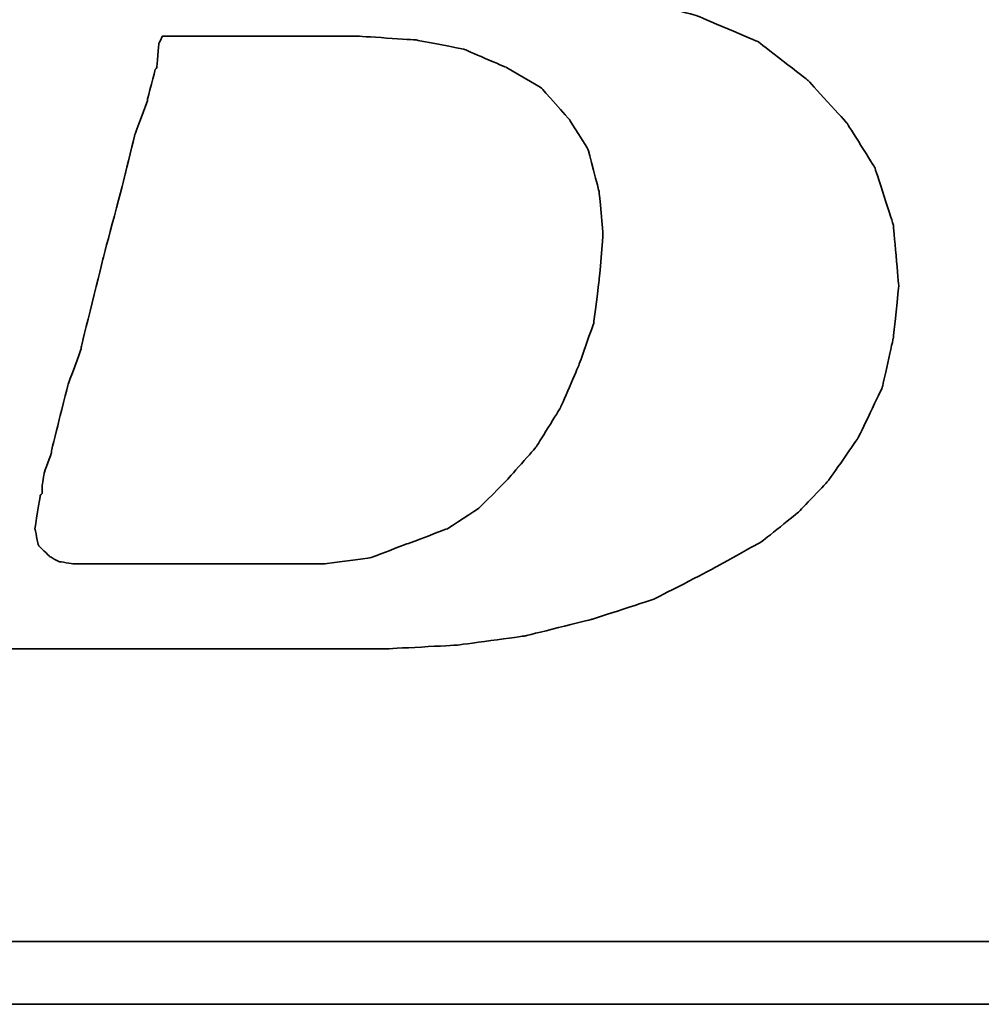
# Model space of a CAD drawing. Header units: millimetres. Extents: x 860 to 1264, y 477 to 609.
# Tile 25 of 49: x 1162.22 to 1164.17, y 516.15 to 518.15. Entities that reach past the tile are written whole.
import ezdxf

# ---------------------------------------------------------------- set-up
doc = ezdxf.new("R2010")
doc.units = ezdxf.units.MM
doc.layers.add('DIM', color=4, linetype='CONTINUOUS')
doc.layers.add('layer 1', color=7, linetype='CONTINUOUS')

# ---------------------------------------------------------------- blocks, each defined once
blk = doc.blocks.new('TBI MOTION logo(完整正式版)')
at = {"layer": 'layer 1', "color": 22, "lineweight": 35}
for points, knots in [([(-64.65375, -6.86375), (-64.65375, -6.86375), (-64.84375, -7.29625), (-64.84375, -7.29625), (-64.84375, -7.29625), (-64.84375, -7.29625), (-64.86875, -7.34375), (-64.86875, -7.34375), (-64.86875, -7.34375), (-64.86875, -7.34375), (-64.86875, -7.36875), (-64.86875, -7.36875), (-64.86875, -7.36875), (-64.86875, -7.36875), (-65.15375, -7.65375), (-65.15375, -7.65375), (-65.15375, -7.65375), (-65.15375, -7.65375), (-65.17875, -7.65375), (-65.17875, -7.65375), (-65.17875, -7.65375), (-65.17875, -7.65375), (-65.20375, -7.67875), (-65.20375, -7.67875), (-65.20375, -7.67875), (-65.20375, -7.67875), (-65.58875, -7.87125), (-65.58875, -7.87125), (-65.58875, -7.87125), (-65.58875, -7.87125), (-65.63375, -7.87125), (-65.63375, -7.87125), (-65.63375, -7.87125), (-65.63375, -7.87125), (-65.65875, -7.89375), (-65.65875, -7.89375), (-65.65875, -7.89375), (-65.65875, -7.89375), (-66.09375, -7.94375), (-66.09375, -7.94375), (-66.09375, -7.94375), (-66.09375, -7.94375), (-66.11375, -7.94375), (-66.11375, -7.94375), (-66.11375, -7.94375), (-66.11375, -7.94375), (-66.16375, -7.94375), (-66.16375, -7.94375), (-66.16375, -7.94375), (-66.16375, -7.94375), (-66.30875, -7.94375), (-66.30875, -7.94375), (-66.30875, -7.94375), (-66.30875, -7.94375), (-66.69375, -7.94375), (-66.69375, -7.94375), (-66.69375, -7.94375), (-66.69375, -7.94375), (-67.07375, -7.94375), (-67.07375, -7.94375), (-67.07375, -7.94375), (-67.07375, -7.94375), (-67.12375, -7.94375), (-67.12375, -7.94375), (-67.12375, -7.94375), (-67.12375, -7.94375), (-67.12375, -7.96625), (-67.12375, -7.96625), (-67.12375, -7.96625), (-67.12375, -7.96625), (-67.14875, -7.99125), (-67.14875, -7.99125), (-67.14875, -7.99125), (-67.14875, -7.99125), (-67.24375, -8.34875), (-67.24375, -8.34875), (-67.24375, -8.34875), (-67.24375, -8.34875), (-67.31375, -8.68625), (-67.31375, -8.68625), (-67.31375, -8.68625), (-67.31375, -8.68625), (-67.26875, -8.68625), (-67.26875, -8.68625), (-67.26875, -8.68625), (-67.26875, -8.68625), (-67.07375, -8.68625), (-67.07375, -8.68625), (-67.07375, -8.68625), (-67.07375, -8.68625), (-66.54875, -8.68625), (-66.54875, -8.68625), (-66.54875, -8.68625), (-66.54875, -8.68625), (-65.82625, -8.68625), (-65.82625, -8.68625), (-65.82625, -8.68625), (-65.82625, -8.68625), (-65.01375, -8.68625), (-65.01375, -8.68625), (-65.01375, -8.68625), (-65.01375, -8.68625), (-64.05375, -8.68625), (-64.05375, -8.68625), (-64.05375, -8.68625), (-64.05375, -8.68625), (-62.08375, -8.68625), (-62.08375, -8.68625), (-62.08375, -8.68625), (-62.08375, -8.68625), (-60.06875, -8.68625), (-60.06875, -8.68625), (-60.06875, -8.68625), (-60.06875, -8.68625), (-59.10875, -8.68625), (-59.10875, -8.68625), (-59.10875, -8.68625), (-59.10875, -8.68625), (-58.29375, -8.68625), (-58.29375, -8.68625), (-58.29375, -8.68625), (-58.29375, -8.68625), (-57.57375, -8.68625), (-57.57375, -8.68625), (-57.57375, -8.68625), (-57.57375, -8.68625), (-57.04875, -8.68625), (-57.04875, -8.68625), (-57.04875, -8.68625), (-57.04875, -8.68625), (-56.85375, -8.68625), (-56.85375, -8.68625), (-56.85375, -8.68625), (-56.85375, -8.68625), (-56.70875, -8.68625), (-56.70875, -8.68625), (-56.70875, -8.68625), (-56.70875, -8.68625), (-56.61375, -8.68625), (-56.61375, -8.68625), (-56.61375, -8.68625), (-56.61375, -8.68625), (-56.56875, -8.68625), (-56.56875, -8.68625), (-56.56875, -8.68625), (-56.56875, -8.68625), (-55.65375, -8.63875), (-55.65375, -8.63875), (-55.65375, -8.63875), (-55.65375, -8.63875), (-54.76875, -8.51875), (-54.76875, -8.51875), (-54.76875, -8.51875), (-54.76875, -8.51875), (-53.90375, -8.30375), (-53.90375, -8.30375), (-53.90375, -8.30375), (-53.90375, -8.30375), (-53.08875, -8.03875), (-53.08875, -8.03875), (-53.08875, -8.03875), (-53.08875, -8.03875), (-52.34375, -7.65375), (-52.34375, -7.65375), (-52.34375, -7.65375), (-52.34375, -7.65375), (-51.69875, -7.29625), (-51.69875, -7.29625), (-51.69875, -7.29625), (-51.69875, -7.29625), (-51.21875, -6.91125), (-51.21875, -6.91125), (-51.21875, -6.91125), (-51.21875, -6.91125), (-50.83375, -6.50375), (-50.83375, -6.50375), (-50.83375, -6.50375), (-50.83375, -6.50375), (-50.44875, -5.94875), (-50.44875, -5.94875), (-50.44875, -5.94875), (-50.44875, -5.94875), (-50.13875, -5.30375), (-50.13875, -5.30375), (-50.13875, -5.30375), (-50.13875, -5.30375), (-49.99375, -4.65375), (-49.99375, -4.65375), (-49.99375, -4.65375), (-49.99375, -4.65375), (-49.92375, -3.98375), (-49.92375, -3.98375), (-49.92375, -3.98375), (-49.92375, -3.98375), (-49.99375, -3.19374), (-49.99375, -3.19374), (-49.99375, -3.19374), (-49.99375, -3.19374), (-50.23374, -2.44874), (-50.23374, -2.44874), (-50.23374, -2.44874), (-50.23374, -2.44874), (-50.59375, -1.87374), (-50.59375, -1.87374), (-50.59375, -1.87374), (-50.59375, -1.87374), (-51.09875, -1.31874), (-51.09875, -1.31874), (-51.09875, -1.31874), (-51.09875, -1.31874), (-51.74375, -0.81875), (-51.74375, -0.81875), (-51.74375, -0.81875), (-51.74375, -0.81875), (-52.53875, -0.48125), (-52.53875, -0.48125), (-52.53875, -0.48125), (-52.53875, -0.48125), (-53.47375, -0.21875), (-53.47375, -0.21875), (-53.47375, -0.21875), (-53.47375, -0.21875), (-54.52875, -0.04874), (-54.52875, -0.04874), (-54.52875, -0.04874), (-54.52875, -0.04874), (-55.65375, 0.12125), (-55.65375, 0.12125), (-55.65375, 0.12125), (-55.65375, 0.12125), (-54.50375, 0.28624), (-54.50375, 0.28624), (-54.50375, 0.28624), (-54.50375, 0.28624), (-53.83375, 0.38124), (-53.83375, 0.38124), (-53.83375, 0.38124), (-53.83375, 0.38124), (-53.18375, 0.50125), (-53.18375, 0.50125), (-53.18375, 0.50125), (-53.18375, 0.50125), (-52.55875, 0.66874), (-52.55875, 0.66874), (-52.55875, 0.66874), (-52.55875, 0.66874), (-52.03375, 0.86124), (-52.03375, 0.86124), (-52.03375, 0.86124), (-52.03375, 0.86124), (-51.50374, 1.03124), (-51.50374, 1.03124), (-51.50374, 1.03124), (-51.50374, 1.03124), (-51.09875, 1.27125), (-51.09875, 1.27125), (-51.09875, 1.27125), (-51.09875, 1.27125), (-50.71375, 1.48624), (-50.71375, 1.48624), (-50.71375, 1.48624), (-50.71375, 1.48624), (-50.37625, 1.77625), (-50.37625, 1.77625), (-50.37625, 1.77625), (-50.37625, 1.77625), (-49.82375, 2.37625), (-49.82375, 2.37625), (-49.82375, 2.37625), (-49.82375, 2.37625), (-49.41875, 2.99625), (-49.41875, 2.99625), (-49.41875, 2.99625), (-49.41875, 2.99625), (-49.22375, 3.76625), (-49.22375, 3.76625), (-49.22375, 3.76625), (-49.22375, 3.76625), (-49.15375, 4.50874), (-49.15375, 4.50874), (-49.15375, 4.50874), (-49.15375, 4.50874), (-49.20375, 5.25125), (-49.20375, 5.25125), (-49.20375, 5.25125), (-49.20375, 5.25125), (-49.41875, 5.92625), (-49.41875, 5.92625), (-49.41875, 5.92625), (-49.41875, 5.92625), (-49.77875, 6.47625), (-49.77875, 6.47625), (-49.77875, 6.47625), (-49.77875, 6.47625), (-50.33125, 7.02624), (-50.33125, 7.02624), (-50.33125, 7.02624), (-50.33125, 7.02624), (-51.00125, 7.43625), (-51.00125, 7.43625), (-51.00125, 7.43625), (-51.00125, 7.43625), (-51.79375, 7.72625), (-51.79375, 7.72625), (-51.79375, 7.72625), (-51.79375, 7.72625), (-52.72875, 7.89124), (-52.72875, 7.89124), (-52.72875, 7.89124), (-52.72875, 7.89124), (-53.83375, 7.98625), (-53.83375, 7.98625), (-53.83375, 7.98625), (-53.83375, 7.98625), (-53.92875, 7.98625), (-53.92875, 7.98625), (-53.92875, 7.98625), (-53.92875, 7.98625), (-54.26375, 7.98625), (-54.26375, 7.98625), (-54.26375, 7.98625), (-54.26375, 7.98625), (-54.74375, 7.98625), (-54.74375, 7.98625), (-54.74375, 7.98625), (-54.74375, 7.98625), (-55.36875, 7.98625), (-55.36875, 7.98625), (-55.36875, 7.98625), (-55.36875, 7.98625), (-56.13375, 7.98625), (-56.13375, 7.98625), (-56.13375, 7.98625), (-56.13375, 7.98625), (-56.94875, 7.98625), (-56.94875, 7.98625), (-56.94875, 7.98625), (-56.94875, 7.98625), (-58.77625, 7.98625), (-58.77625, 7.98625), (-58.77625, 7.98625), (-58.77625, 7.98625), (-60.59875, 7.98625), (-60.59875, 7.98625), (-60.59875, 7.98625), (-60.59875, 7.98625), (-61.41375, 7.98625), (-61.41375, 7.98625), (-61.41375, 7.98625), (-61.41375, 7.98625), (-62.17875, 7.98625), (-62.17875, 7.98625), (-62.17875, 7.98625), (-62.17875, 7.98625), (-62.80375, 7.98625), (-62.80375, 7.98625), (-62.80375, 7.98625), (-62.80375, 7.98625), (-63.30625, 7.98625), (-63.30625, 7.98625), (-63.30625, 7.98625), (-63.30625, 7.98625), (-63.57375, 7.98625), (-63.57375, 7.98625), (-63.57375, 7.98625), (-63.57375, 7.98625), (-63.57375, 7.96375), (-63.57375, 7.96375), (-63.57375, 7.96375), (-63.57375, 7.96375), (-63.59875, 7.94125), (-63.59875, 7.94125), (-63.59875, 7.94125), (-63.59875, 7.94125), (-63.69375, 7.55625), (-63.69375, 7.55625), (-63.69375, 7.55625), (-63.69375, 7.55625), (-63.76375, 7.24624), (-63.76375, 7.24624), (-63.76375, 7.24624), (-63.76375, 7.24624), (-63.23875, 7.24624), (-63.23875, 7.24624), (-63.23875, 7.24624), (-63.23875, 7.24624), (-62.75875, 7.24624), (-62.75875, 7.24624), (-62.75875, 7.24624), (-62.75875, 7.24624), (-62.61125, 7.24624), (-62.61125, 7.24624), (-62.61125, 7.24624), (-62.61125, 7.24624), (-62.56625, 7.24624), (-62.56625, 7.24624), (-62.56625, 7.24624), (-62.56625, 7.24624), (-62.22875, 7.24624), (-62.22875, 7.24624), (-62.22875, 7.24624), (-62.22875, 7.24624), (-62.20375, 7.24624), (-62.20375, 7.24624), (-62.20375, 7.24624), (-62.20375, 7.24624), (-62.17875, 7.21875), (-62.17875, 7.21875), (-62.17875, 7.21875), (-62.17875, 7.21875), (-61.96375, 7.17125), (-61.96375, 7.17125), (-61.96375, 7.17125), (-61.96375, 7.17125), (-61.72375, 7.12624), (-61.72375, 7.12624), (-61.72375, 7.12624), (-61.72375, 7.12624), (-61.70375, 7.12624), (-61.70375, 7.12624), (-61.70375, 7.12624), (-61.70375, 7.12624), (-61.55875, 7.07624), (-61.55875, 7.07624), (-61.55875, 7.07624), (-61.55875, 7.07624), (-61.50875, 7.07624), (-61.50875, 7.07624), (-61.50875, 7.07624), (-61.50875, 7.07624), (-61.48375, 7.02624), (-61.48375, 7.02624), (-61.48375, 7.02624), (-61.48375, 7.02624), (-61.31875, 6.83375), (-61.31875, 6.83375), (-61.31875, 6.83375), (-61.31875, 6.83375), (-61.29375, 6.81125), (-61.29375, 6.81125), (-61.29375, 6.81125), (-61.29375, 6.81125), (-61.29375, 6.78625), (-61.29375, 6.78625), (-61.29375, 6.78625), (-61.29375, 6.78625), (-61.19875, 6.50124), (-61.19875, 6.50124), (-61.19875, 6.50124), (-61.19875, 6.50124), (-61.17375, 6.45124), (-61.17375, 6.45124), (-61.17375, 6.45124), (-61.17375, 6.45124), (-61.19875, 6.40625), (-61.19875, 6.40625), (-61.19875, 6.40625), (-61.19875, 6.40625), (-61.26875, 5.99624), (-61.26875, 5.99624), (-61.26875, 5.99624), (-61.26875, 5.99624), (-61.26875, 5.85125), (-61.26875, 5.85125), (-61.26875, 5.85125), (-61.26875, 5.85125), (-61.26875, 5.82625), (-61.26875, 5.82625), (-61.26875, 5.82625), (-61.26875, 5.82625), (-61.29375, 5.80625), (-61.29375, 5.80625), (-61.29375, 5.80625), (-61.29375, 5.80625), (-61.34125, 5.66125), (-61.34125, 5.66125), (-61.34125, 5.66125), (-61.34125, 5.66125), (-61.41375, 5.44625), (-61.41375, 5.44625), (-61.41375, 5.44625), (-61.41375, 5.44625), (-61.48375, 5.15625), (-61.48375, 5.15625), (-61.48375, 5.15625), (-61.48375, 5.15625), (-61.58375, 4.82124), (-61.58375, 4.82124), (-61.58375, 4.82124), (-61.58375, 4.82124), (-61.79875, 4.00375), (-61.79875, 4.00375), (-61.79875, 4.00375), (-61.79875, 4.00375), (-62.05875, 2.99625), (-62.05875, 2.99625), (-62.05875, 2.99625), (-62.05875, 2.99625), (-62.34875, 1.91625), (-62.34875, 1.91625), (-62.34875, 1.91625), (-62.34875, 1.91625), (-62.97375, -0.41124), (-62.97375, -0.41124), (-62.97375, -0.41124), (-62.97375, -0.41124), (-63.59875, -2.75875), (-63.59875, -2.75875), (-63.59875, -2.75875), (-63.59875, -2.75875), (-63.88375, -3.86374), (-63.88375, -3.86374), (-63.88375, -3.86374), (-63.88375, -3.86374), (-64.14875, -4.82374), (-64.14875, -4.82374), (-64.14875, -4.82374), (-64.14875, -4.82374), (-64.36375, -5.64125), (-64.36375, -5.64125), (-64.36375, -5.64125), (-64.36375, -5.64125), (-64.43625, -5.97625), (-64.43625, -5.97625), (-64.43625, -5.97625), (-64.43625, -5.97625), (-64.50875, -6.28625), (-64.50875, -6.28625), (-64.50875, -6.28625), (-64.50875, -6.28625), (-64.50875, -6.30875), (-64.50875, -6.30875), (-64.50875, -6.30875), (-64.50875, -6.30875), (-64.57875, -6.50375), (-64.57875, -6.50375), (-64.57875, -6.50375), (-64.57875, -6.50375), (-64.62875, -6.69625), (-64.62875, -6.69625), (-64.62875, -6.69625), (-64.62875, -6.69625), (-64.62875, -6.76875), (-64.62875, -6.76875), (-64.62875, -6.76875), (-64.62875, -6.76875), (-64.62875, -6.81375), (-64.62875, -6.81375), (-64.62875, -6.81375), (-64.62875, -6.81375), (-64.62875, -6.83875), (-64.62875, -6.83875), (-64.62875, -6.83875), (-64.62875, -6.83875), (-64.65375, -6.86375), (-64.65375, -6.86375)], [0, 0, 0, 0, 0.00719424, 0.00719424, 0.00719424, 0.00719425, 0.01438849, 0.01438849, 0.01438849, 0.0143885, 0.02158273, 0.02158273, 0.02158273, 0.02158274, 0.02877698, 0.02877698, 0.02877698, 0.02877699, 0.03597122, 0.03597122, 0.03597122, 0.03597123, 0.04316547, 0.04316547, 0.04316547, 0.04316548, 0.05035971, 0.05035971, 0.05035971, 0.05035972, 0.05755396, 0.05755396, 0.05755396, 0.05755397, 0.0647482, 0.0647482, 0.0647482, 0.06474821, 0.07194245, 0.07194245, 0.07194245, 0.07194246, 0.07913669, 0.07913669, 0.07913669, 0.0791367, 0.08633094, 0.08633094, 0.08633094, 0.08633095, 0.09352518, 0.09352518, 0.09352518, 0.09352519, 0.10071942, 0.10071942, 0.10071942, 0.10071943, 0.10791367, 0.10791367, 0.10791367, 0.10791368, 0.11510791, 0.11510791, 0.11510791, 0.11510792, 0.12230216, 0.12230216, 0.12230216, 0.12230217, 0.1294964, 0.1294964, 0.1294964, 0.12949641, 0.13669065, 0.13669065, 0.13669065, 0.13669066, 0.14388489, 0.14388489, 0.14388489, 0.1438849, 0.15107914, 0.15107914, 0.15107914, 0.15107915, 0.15827338, 0.15827338, 0.15827338, 0.15827339, 0.16546763, 0.16546763, 0.16546763, 0.16546764, 0.17266187, 0.17266187, 0.17266187, 0.17266188, 0.17985612, 0.17985612, 0.17985612, 0.17985613, 0.18705036, 0.18705036, 0.18705036, 0.18705037, 0.1942446, 0.1942446, 0.1942446, 0.19424461, 0.20143885, 0.20143885, 0.20143885, 0.20143886, 0.20863309, 0.20863309, 0.20863309, 0.2086331, 0.21582734, 0.21582734, 0.21582734, 0.21582735, 0.22302158, 0.22302158, 0.22302158, 0.22302159, 0.23021583, 0.23021583, 0.23021583, 0.23021584, 0.23741007, 0.23741007, 0.23741007, 0.23741008, 0.24460432, 0.24460432, 0.24460432, 0.24460433, 0.25179856, 0.25179856, 0.25179856, 0.25179857, 0.25899281, 0.25899281, 0.25899281, 0.25899282, 0.26618705, 0.26618705, 0.26618705, 0.26618706, 0.27338129, 0.27338129, 0.27338129, 0.2733813, 0.28057554, 0.28057554, 0.28057554, 0.28057555, 0.28776978, 0.28776978, 0.28776978, 0.28776979, 0.29496403, 0.29496403, 0.29496403, 0.29496404, 0.30215827, 0.30215827, 0.30215827, 0.30215828, 0.30935252, 0.30935252, 0.30935252, 0.30935253, 0.31654676, 0.31654676, 0.31654676, 0.31654677, 0.32374101, 0.32374101, 0.32374101, 0.32374102, 0.33093525, 0.33093525, 0.33093525, 0.33093526, 0.3381295, 0.3381295, 0.3381295, 0.33812951, 0.34532374, 0.34532374, 0.34532374, 0.34532375, 0.35251799, 0.35251799, 0.35251799, 0.352518, 0.35971223, 0.35971223, 0.35971223, 0.35971224, 0.36690647, 0.36690647, 0.36690647, 0.36690648, 0.37410072, 0.37410072, 0.37410072, 0.37410073, 0.38129496, 0.38129496, 0.38129496, 0.38129497, 0.38848921, 0.38848921, 0.38848921, 0.38848922, 0.39568345, 0.39568345, 0.39568345, 0.39568346, 0.4028777, 0.4028777, 0.4028777, 0.40287771, 0.41007194, 0.41007194, 0.41007194, 0.41007195, 0.41726619, 0.41726619, 0.41726619, 0.4172662, 0.42446043, 0.42446043, 0.42446043, 0.42446044, 0.43165468, 0.43165468, 0.43165468, 0.43165469, 0.43884892, 0.43884892, 0.43884892, 0.43884893, 0.44604317, 0.44604317, 0.44604317, 0.44604318, 0.45323741, 0.45323741, 0.45323741, 0.45323742, 0.46043165, 0.46043165, 0.46043165, 0.46043166, 0.4676259, 0.4676259, 0.4676259, 0.46762591, 0.47482014, 0.47482014, 0.47482014, 0.47482015, 0.48201439, 0.48201439, 0.48201439, 0.4820144, 0.48920863, 0.48920863, 0.48920863, 0.48920864, 0.49640288, 0.49640288, 0.49640288, 0.49640289, 0.50359712, 0.50359712, 0.50359712, 0.50359713, 0.51079137, 0.51079137, 0.51079137, 0.51079138, 0.51798561, 0.51798561, 0.51798561, 0.51798562, 0.52517986, 0.52517986, 0.52517986, 0.52517987, 0.5323741, 0.5323741, 0.5323741, 0.53237411, 0.53956835, 0.53956835, 0.53956835, 0.53956836, 0.54676259, 0.54676259, 0.54676259, 0.5467626, 0.55395683, 0.55395683, 0.55395683, 0.55395684, 0.56115108, 0.56115108, 0.56115108, 0.56115109, 0.56834532, 0.56834532, 0.56834532, 0.56834533, 0.57553957, 0.57553957, 0.57553957, 0.57553958, 0.58273381, 0.58273381, 0.58273381, 0.58273382, 0.58992806, 0.58992806, 0.58992806, 0.58992807, 0.5971223, 0.5971223, 0.5971223, 0.59712231, 0.60431655, 0.60431655, 0.60431655, 0.60431656, 0.61151079, 0.61151079, 0.61151079, 0.6115108, 0.61870504, 0.61870504, 0.61870504, 0.61870505, 0.62589928, 0.62589928, 0.62589928, 0.62589929, 0.63309353, 0.63309353, 0.63309353, 0.63309354, 0.64028777, 0.64028777, 0.64028777, 0.64028778, 0.64748201, 0.64748201, 0.64748201, 0.64748202, 0.65467626, 0.65467626, 0.65467626, 0.65467627, 0.6618705, 0.6618705, 0.6618705, 0.66187051, 0.66906475, 0.66906475, 0.66906475, 0.66906476, 0.67625899, 0.67625899, 0.67625899, 0.676259, 0.68345324, 0.68345324, 0.68345324, 0.68345325, 0.69064748, 0.69064748, 0.69064748, 0.69064749, 0.69784173, 0.69784173, 0.69784173, 0.69784174, 0.70503597, 0.70503597, 0.70503597, 0.70503598, 0.71223022, 0.71223022, 0.71223022, 0.71223023, 0.71942446, 0.71942446, 0.71942446, 0.71942447, 0.72661871, 0.72661871, 0.72661871, 0.72661872, 0.73381295, 0.73381295, 0.73381295, 0.73381296, 0.74100719, 0.74100719, 0.74100719, 0.7410072, 0.74820144, 0.74820144, 0.74820144, 0.74820145, 0.75539568, 0.75539568, 0.75539568, 0.75539569, 0.76258993, 0.76258993, 0.76258993, 0.76258994, 0.76978417, 0.76978417, 0.76978417, 0.76978418, 0.77697842, 0.77697842, 0.77697842, 0.77697843, 0.78417266, 0.78417266, 0.78417266, 0.78417267, 0.79136691, 0.79136691, 0.79136691, 0.79136692, 0.79856115, 0.79856115, 0.79856115, 0.79856116, 0.8057554, 0.8057554, 0.8057554, 0.80575541, 0.81294964, 0.81294964, 0.81294964, 0.81294965, 0.82014388, 0.82014388, 0.82014388, 0.82014389, 0.82733813, 0.82733813, 0.82733813, 0.82733814, 0.83453237, 0.83453237, 0.83453237, 0.83453238, 0.84172662, 0.84172662, 0.84172662, 0.84172663, 0.84892086, 0.84892086, 0.84892086, 0.84892087, 0.85611511, 0.85611511, 0.85611511, 0.85611512, 0.86330935, 0.86330935, 0.86330935, 0.86330936, 0.8705036, 0.8705036, 0.8705036, 0.87050361, 0.87769784, 0.87769784, 0.87769784, 0.87769785, 0.88489209, 0.88489209, 0.88489209, 0.8848921, 0.89208633, 0.89208633, 0.89208633, 0.89208634, 0.89928058, 0.89928058, 0.89928058, 0.89928059, 0.90647482, 0.90647482, 0.90647482, 0.90647483, 0.91366906, 0.91366906, 0.91366906, 0.91366907, 0.92086331, 0.92086331, 0.92086331, 0.92086332, 0.92805755, 0.92805755, 0.92805755, 0.92805756, 0.9352518, 0.9352518, 0.9352518, 0.93525181, 0.94244604, 0.94244604, 0.94244604, 0.94244605, 0.94964029, 0.94964029, 0.94964029, 0.9496403, 0.95683453, 0.95683453, 0.95683453, 0.95683454, 0.96402878, 0.96402878, 0.96402878, 0.96402879, 0.97122302, 0.97122302, 0.97122302, 0.97122303, 0.97841727, 0.97841727, 0.97841727, 0.97841728, 0.98561151, 0.98561151, 0.98561151, 0.98561152, 0.99280576, 0.99280576, 0.99280576, 0.99280577, 1, 1, 1, 1]), ([(-61.03125, -6.57375), (-61.03125, -6.57375), (-61.03125, -6.67125), (-61.03125, -6.67125), (-61.03125, -6.67125), (-61.03125, -6.67125), (-61.05375, -6.69625), (-61.05375, -6.69625), (-61.05375, -6.69625), (-61.05375, -6.69625), (-61.12375, -7.12875), (-61.12375, -7.12875), (-61.12375, -7.12875), (-61.12375, -7.12875), (-61.07875, -7.34375), (-61.07875, -7.34375), (-61.07875, -7.34375), (-61.07875, -7.34375), (-60.93375, -7.48875), (-60.93375, -7.48875), (-60.93375, -7.48875), (-60.93375, -7.48875), (-60.81375, -7.55625), (-60.81375, -7.55625), (-60.81375, -7.55625), (-60.81375, -7.55625), (-60.62375, -7.58375), (-60.62375, -7.58375), (-60.62375, -7.58375), (-60.62375, -7.58375), (-60.30875, -7.58375), (-60.30875, -7.58375), (-60.30875, -7.58375), (-60.30875, -7.58375), (-59.97375, -7.58375), (-59.97375, -7.58375), (-59.97375, -7.58375), (-59.97375, -7.58375), (-59.87875, -7.58375), (-59.87875, -7.58375), (-59.87875, -7.58375), (-59.87875, -7.58375), (-59.63625, -7.58375), (-59.63625, -7.58375), (-59.63625, -7.58375), (-59.63625, -7.58375), (-58.96875, -7.58375), (-58.96875, -7.58375), (-58.96875, -7.58375), (-58.96875, -7.58375), (-58.29375, -7.58375), (-58.29375, -7.58375), (-58.29375, -7.58375), (-58.29375, -7.58375), (-58.05375, -7.58375), (-58.05375, -7.58375), (-58.05375, -7.58375), (-58.05375, -7.58375), (-57.98375, -7.58375), (-57.98375, -7.58375), (-57.98375, -7.58375), (-57.98375, -7.58375), (-57.35875, -7.58375), (-57.35875, -7.58375), (-57.35875, -7.58375), (-57.35875, -7.58375), (-56.78375, -7.50875), (-56.78375, -7.50875), (-56.78375, -7.50875), (-56.78375, -7.50875), (-56.27875, -7.31875), (-56.27875, -7.31875), (-56.27875, -7.31875), (-56.27875, -7.31875), (-55.77375, -7.12875), (-55.77375, -7.12875), (-55.77375, -7.12875), (-55.77375, -7.12875), (-55.36875, -6.86375), (-55.36875, -6.86375), (-55.36875, -6.86375), (-55.36875, -6.86375), (-55.00875, -6.50375), (-55.00875, -6.50375), (-55.00875, -6.50375), (-55.00875, -6.50375), (-54.62375, -6.06875), (-54.62375, -6.06875), (-54.62375, -6.06875), (-54.62375, -6.06875), (-54.31375, -5.56875), (-54.31375, -5.56875), (-54.31375, -5.56875), (-54.31375, -5.56875), (-54.07375, -5.01625), (-54.07375, -5.01625), (-54.07375, -5.01625), (-54.07375, -5.01625), (-53.87875, -4.46374), (-53.87875, -4.46374), (-53.87875, -4.46374), (-53.87875, -4.46374), (-53.80875, -3.91375), (-53.80875, -3.91375), (-53.80875, -3.91375), (-53.80875, -3.91375), (-53.75875, -3.31375), (-53.75875, -3.31375), (-53.75875, -3.31375), (-53.75875, -3.31375), (-53.80875, -2.75875), (-53.80875, -2.75875), (-53.80875, -2.75875), (-53.80875, -2.75875), (-53.95375, -2.20875), (-53.95375, -2.20875), (-53.95375, -2.20875), (-53.95375, -2.20875), (-54.19375, -1.82625), (-54.19375, -1.82625), (-54.19375, -1.82625), (-54.19375, -1.82625), (-54.55375, -1.41875), (-54.55375, -1.41875), (-54.55375, -1.41875), (-54.55375, -1.41875), (-55.00875, -1.15125), (-55.00875, -1.15125), (-55.00875, -1.15125), (-55.00875, -1.15125), (-55.56125, -0.91375), (-55.56125, -0.91375), (-55.56125, -0.91375), (-55.56125, -0.91375), (-56.18125, -0.79375), (-56.18125, -0.79375), (-56.18125, -0.79375), (-56.18125, -0.79375), (-56.94875, -0.74374), (-56.94875, -0.74374), (-56.94875, -0.74374), (-56.94875, -0.74374), (-56.99875, -0.74374), (-56.99875, -0.74374), (-56.99875, -0.74374), (-56.99875, -0.74374), (-57.09375, -0.74374), (-57.09375, -0.74374), (-57.09375, -0.74374), (-57.09375, -0.74374), (-57.38375, -0.74374), (-57.38375, -0.74374), (-57.38375, -0.74374), (-57.38375, -0.74374), (-57.76875, -0.74374), (-57.76875, -0.74374), (-57.76875, -0.74374), (-57.76875, -0.74374), (-58.24625, -0.74374), (-58.24625, -0.74374), (-58.24625, -0.74374), (-58.24625, -0.74374), (-58.72875, -0.74374), (-58.72875, -0.74374), (-58.72875, -0.74374), (-58.72875, -0.74374), (-59.20875, -0.74374), (-59.20875, -0.74374), (-59.20875, -0.74374), (-59.20875, -0.74374), (-59.46875, -0.74374), (-59.46875, -0.74374), (-59.46875, -0.74374), (-59.46875, -0.74374), (-59.51625, -0.83875), (-59.51625, -0.83875), (-59.51625, -0.83875), (-59.51625, -0.83875), (-59.54375, -1.15125), (-59.54375, -1.15125), (-59.54375, -1.15125), (-59.54375, -1.15125), (-59.56375, -1.17874), (-59.56375, -1.17874), (-59.56375, -1.17874), (-59.56375, -1.17874), (-59.66375, -1.55875), (-59.66375, -1.55875), (-59.66375, -1.55875), (-59.66375, -1.55875), (-59.66375, -1.58375), (-59.66375, -1.58375), (-59.66375, -1.58375), (-59.66375, -1.58375), (-59.82875, -2.01874), (-59.82875, -2.01874), (-59.82875, -2.01874), (-59.82875, -2.01874), (-59.94875, -2.52125), (-59.94875, -2.52125), (-59.94875, -2.52125), (-59.94875, -2.52125), (-60.23875, -3.62375), (-60.23875, -3.62375), (-60.23875, -3.62375), (-60.23875, -3.62375), (-60.52375, -4.77624), (-60.52375, -4.77624), (-60.52375, -4.77624), (-60.52375, -4.77624), (-60.52375, -4.79874), (-60.52375, -4.79874), (-60.52375, -4.79874), (-60.52375, -4.79874), (-60.69125, -5.25375), (-60.69125, -5.25375), (-60.69125, -5.25375), (-60.69125, -5.25375), (-60.81375, -5.73625), (-60.81375, -5.73625), (-60.81375, -5.73625), (-60.81375, -5.73625), (-60.90875, -6.11875), (-60.90875, -6.11875), (-60.90875, -6.11875), (-60.90875, -6.11875), (-60.90875, -6.14375), (-60.90875, -6.14375), (-60.90875, -6.14375), (-60.90875, -6.14375), (-61.00375, -6.40875), (-61.00375, -6.40875), (-61.00375, -6.40875), (-61.00375, -6.40875), (-61.03125, -6.57375), (-61.03125, -6.57375)], [0, 0, 0, 0, 0.01694915, 0.01694915, 0.01694915, 0.01694916, 0.03389831, 0.03389831, 0.03389831, 0.03389832, 0.05084746, 0.05084746, 0.05084746, 0.05084747, 0.06779661, 0.06779661, 0.06779661, 0.06779662, 0.08474576, 0.08474576, 0.08474576, 0.08474577, 0.10169492, 0.10169492, 0.10169492, 0.10169493, 0.11864407, 0.11864407, 0.11864407, 0.11864408, 0.13559322, 0.13559322, 0.13559322, 0.13559323, 0.15254237, 0.15254237, 0.15254237, 0.15254238, 0.16949153, 0.16949153, 0.16949153, 0.16949154, 0.18644068, 0.18644068, 0.18644068, 0.18644069, 0.20338983, 0.20338983, 0.20338983, 0.20338984, 0.22033898, 0.22033898, 0.22033898, 0.22033899, 0.23728814, 0.23728814, 0.23728814, 0.23728815, 0.25423729, 0.25423729, 0.25423729, 0.2542373, 0.27118644, 0.27118644, 0.27118644, 0.27118645, 0.28813559, 0.28813559, 0.28813559, 0.2881356, 0.30508475, 0.30508475, 0.30508475, 0.30508476, 0.3220339, 0.3220339, 0.3220339, 0.32203391, 0.33898305, 0.33898305, 0.33898305, 0.33898306, 0.3559322, 0.3559322, 0.3559322, 0.35593221, 0.37288136, 0.37288136, 0.37288136, 0.37288137, 0.38983051, 0.38983051, 0.38983051, 0.38983052, 0.40677966, 0.40677966, 0.40677966, 0.40677967, 0.42372881, 0.42372881, 0.42372881, 0.42372882, 0.44067797, 0.44067797, 0.44067797, 0.44067798, 0.45762712, 0.45762712, 0.45762712, 0.45762713, 0.47457627, 0.47457627, 0.47457627, 0.47457628, 0.49152542, 0.49152542, 0.49152542, 0.49152543, 0.50847458, 0.50847458, 0.50847458, 0.50847459, 0.52542373, 0.52542373, 0.52542373, 0.52542374, 0.54237288, 0.54237288, 0.54237288, 0.54237289, 0.55932203, 0.55932203, 0.55932203, 0.55932204, 0.57627119, 0.57627119, 0.57627119, 0.5762712, 0.59322034, 0.59322034, 0.59322034, 0.59322035, 0.61016949, 0.61016949, 0.61016949, 0.6101695, 0.62711864, 0.62711864, 0.62711864, 0.62711865, 0.6440678, 0.6440678, 0.6440678, 0.64406781, 0.66101695, 0.66101695, 0.66101695, 0.66101696, 0.6779661, 0.6779661, 0.6779661, 0.67796611, 0.69491525, 0.69491525, 0.69491525, 0.69491526, 0.71186441, 0.71186441, 0.71186441, 0.71186442, 0.72881356, 0.72881356, 0.72881356, 0.72881357, 0.74576271, 0.74576271, 0.74576271, 0.74576272, 0.76271186, 0.76271186, 0.76271186, 0.76271187, 0.77966102, 0.77966102, 0.77966102, 0.77966103, 0.79661017, 0.79661017, 0.79661017, 0.79661018, 0.81355932, 0.81355932, 0.81355932, 0.81355933, 0.83050847, 0.83050847, 0.83050847, 0.83050848, 0.84745763, 0.84745763, 0.84745763, 0.84745764, 0.86440678, 0.86440678, 0.86440678, 0.86440679, 0.88135593, 0.88135593, 0.88135593, 0.88135594, 0.89830508, 0.89830508, 0.89830508, 0.89830509, 0.91525424, 0.91525424, 0.91525424, 0.91525425, 0.93220339, 0.93220339, 0.93220339, 0.9322034, 0.94915254, 0.94915254, 0.94915254, 0.94915255, 0.96610169, 0.96610169, 0.96610169, 0.9661017, 0.98305085, 0.98305085, 0.98305085, 0.98305086, 1, 1, 1, 1]), ([(75.90875, -9.47875), (75.90875, -9.47875), (75.90875, -12.28625), (75.90875, -12.28625), (75.90875, -12.28625), (75.90875, -12.28625), (75.90875, -12.47875), (75.90875, -12.47875), (75.90875, -12.47875), (75.90875, -12.47875), (75.71625, -12.47875), (75.71625, -12.47875), (75.71625, -12.47875), (75.71625, -12.47875), (-88.32875, -12.47875), (-88.32875, -12.47875), (-88.32875, -12.47875), (-88.32875, -12.47875), (-88.32875, -13.29375), (-88.32875, -13.29375), (-88.32875, -13.29375), (-88.32875, -13.29375), (82.89125, -13.29375), (82.89125, -13.29375), (82.89125, -13.29375), (82.89125, -13.29375), (75.90875, -9.47875), (75.90875, -9.47875)], [0, 0, 0, 0, 0.14285714, 0.14285714, 0.14285714, 0.14285715, 0.28571429, 0.28571429, 0.28571429, 0.2857143, 0.42857143, 0.42857143, 0.42857143, 0.42857144, 0.57142857, 0.57142857, 0.57142857, 0.57142858, 0.71428571, 0.71428571, 0.71428571, 0.71428572, 0.85714286, 0.85714286, 0.85714286, 0.85714287, 1, 1, 1, 1])]:
    blk.add_open_spline(points, degree=3, knots=knots, dxfattribs=at)

msp = doc.modelspace()

# ---------------------------------------------------------------- block references
at = {"layer": 'DIM', "color": 7, "xscale": 0.1563722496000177, "yscale": 0.1563722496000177, "zscale": 0.1563722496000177}
msp.add_blockref('TBI MOTION logo(完整正式版)', (1171.8048, 518.2302), dxfattribs=at)

doc.saveas('drawing.dxf')
